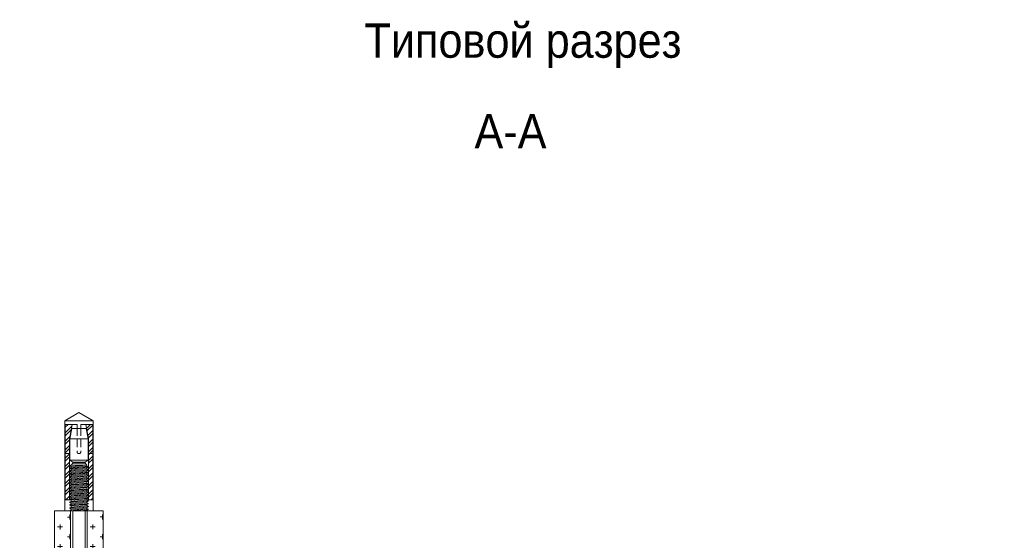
# Model space of a CAD drawing. Header units: millimetres. Extents: x 2030 to 99017, y 1212 to 75656.
# Tile 7 of 72: x 31566 to 38723, y 27759 to 31546. Entities that reach past the tile are written whole.
import ezdxf

# ---------------------------------------------------------------- set-up
doc = ezdxf.new("R2010")
doc.units = ezdxf.units.MM
doc.set_wipeout_variables(frame=1)
doc.linetypes.add('HIDDEN2', pattern=[4.7625, 3.175, -1.5875])
doc.layers.add('02_Техстронг Профиль', color=7, linetype='Continuous', lineweight=9)
doc.layers.add('Анкеры и саморезы', color=7, linetype='Continuous', lineweight=9, true_color=0x000000)
doc.layers.add('Шпильки', color=7, linetype='Continuous', lineweight=9, true_color=0x000000)
doc.styles.add('Arial', font='arial.ttf', dxfattribs={"width": 0.9, "height": 250})

# ---------------------------------------------------------------- blocks, each defined once
blk = doc.blocks.new('*U478')
at = {"layer": 'Анкеры и саморезы', "lineweight": 5, "true_color": 0x939598}
h = blk.add_hatch(dxfattribs=at)
h.set_pattern_fill('STEEL', color=252, scale=0.8)
h.set_pattern_definition([(45, (-16380.2264, 15704.676), (-1.79605122, 1.79605122), []), (45, (-16380.2264, 15705.946), (-1.79605122, 1.79605122), [])])
h.paths.add_polyline_path([(-4, 30.57), (-2.91, 36.7), (-5.84, 36.7), (-5.84, 4.7), (-4, 4.7)])
h.paths.add_polyline_path([(5.84, 36.7), (2.91, 36.7), (4, 30.57), (4, 4.7), (5.84, 4.7)])
at = {"layer": 'Анкеры и саморезы', "color": 252, "lineweight": 5, "true_color": 0x939598}
for p, q in [((6, 38.3), (-6, 38.3)), ((-5.84, 36.7), (-5.84, 4.7)), ((-0.8, 36.7), (-5.84, 36.7)), ((-3.08, 35.02), (3.08, 35.02)), ((-0.8, 36.7), (-0.8, 35.02)), ((5.84, 36.7), (0.8, 36.7)), ((0.8, 36.7), (0.8, 35.02)), ((5.84, 36.7), (5.84, 4.7)), ((-4, 30.57), (-4, 4.7)), ((-3.86, 30.57), (3.86, 30.57)), ((4, 30.57), (4, 4.7)), ((-4, 24.3), (-5.84, 24.3)), ((3.86, 21.54), (-3.86, 21.54)), ((4, 24.3), (5.84, 24.3)), ((-4, 19.24), (-3.61, 19.47)), ((-4, 19.24), (-3.35, 18.87)), ((-4, 18.04), (-3.35, 18.42)), ((-4, 18.04), (-3.35, 17.67)), ((-4, 16.84), (-3.35, 17.22)), ((-4, 16.84), (-3.35, 16.47)), ((-3.35, 18.42), (-3.35, 18.87)), ((-3.35, 17.22), (-3.35, 17.67)), ((3.35, 19.02), (3.35, 19.47)), ((4, 18.64), (3.35, 19.02)), ((4, 18.64), (3.35, 18.27)), ((3.35, 17.82), (3.35, 18.27)), ((4, 17.44), (3.35, 17.82)), ((4, 17.44), (3.35, 17.07)), ((3.35, 16.62), (3.35, 17.07)), ((-4, 15.64), (-3.35, 16.02)), ((-4, 15.64), (-3.35, 15.27)), ((-4, 14.44), (-3.35, 14.82)), ((-4, 14.44), (-3.35, 14.07)), ((-4, 13.24), (-3.35, 13.62)), ((-4, 13.24), (-3.35, 12.87)), ((-3.35, 16.02), (-3.35, 16.47)), ((-3.35, 14.82), (-3.35, 15.27)), ((-3.35, 13.62), (-3.35, 14.07)), ((-3.35, 12.42), (-3.35, 12.87)), ((4, 16.24), (3.35, 16.62)), ((4, 16.24), (3.35, 15.87)), ((3.35, 15.42), (3.35, 15.87)), ((4, 15.04), (3.35, 15.42)), ((4, 15.04), (3.35, 14.67)), ((3.35, 14.22), (3.35, 14.67)), ((4, 13.84), (3.35, 14.22)), ((4, 13.84), (3.35, 13.47)), ((3.35, 13.02), (3.35, 13.47)), ((4, 12.64), (3.35, 13.02)), ((4, 12.64), (3.35, 12.27)), ((-4, 12.04), (-3.35, 12.42)), ((-4, 12.04), (-3.35, 11.67)), ((-4, 10.84), (-3.35, 11.22)), ((-4, 10.84), (-3.35, 10.47)), ((-4, 9.64), (-3.35, 10.02)), ((-4, 9.64), (-3.35, 9.27)), ((-4, 8.44), (-3.35, 8.82)), ((-4, 8.44), (-3.35, 8.07)), ((-3.35, 11.22), (-3.35, 11.67)), ((-3.35, 10.02), (-3.35, 10.47)), ((-3.35, 8.82), (-3.35, 9.27)), ((3.35, 11.82), (3.35, 12.27)), ((4, 11.44), (3.35, 11.82)), ((4, 11.44), (3.35, 11.07)), ((3.35, 10.62), (3.35, 11.07)), ((4, 10.24), (3.35, 10.62)), ((4, 10.24), (3.35, 9.87)), ((3.35, 9.42), (3.35, 9.87)), ((4, 9.04), (3.35, 9.42)), ((4, 9.04), (3.35, 8.67)), ((3.35, 8.22), (3.35, 8.67)), ((-3.76, 4.7), (-6, 4.7)), ((-4, 7.24), (-3.35, 7.62)), ((-4, 7.24), (-3.35, 6.87)), ((-4, 6.04), (-3.35, 6.42)), ((-4, 6.04), (-3.35, 5.67)), ((-4, 4.84), (-3.35, 5.22)), ((-4, 4.84), (-3.35, 4.47)), ((-3.35, 7.62), (-3.35, 8.07)), ((-3.35, 6.42), (-3.35, 6.87)), ((-3.35, 5.22), (-3.35, 5.67)), ((-3.35, 4.02), (-3.35, 4.47)), ((4, 7.84), (3.35, 8.22)), ((4, 7.84), (3.35, 7.47)), ((3.35, 7.02), (3.35, 7.47)), ((4, 6.64), (3.35, 7.02)), ((4, 6.64), (3.35, 6.27)), ((3.35, 5.82), (3.35, 6.27)), ((4, 5.44), (3.35, 5.82)), ((4, 5.44), (3.35, 5.07)), ((3.35, 4.62), (3.35, 5.07)), ((6, 4.7), (3.35, 4.7)), ((4, 4.24), (3.35, 4.62)), ((4, 4.24), (3.35, 3.87)), ((-4, 3.64), (-3.35, 4.02)), ((-4, 3.64), (-3.35, 3.27)), ((-4, 2.44), (-3.35, 2.82)), ((-4, 2.44), (-3.35, 2.07)), ((-4, 1.24), (-3.35, 1.62)), ((-4, 1.24), (-3.35, 0.87)), ((-4, 0.04), (-3.35, 0.42)), ((-4, 0.04), (-3.93, 0)), ((-3.35, 2.82), (-3.35, 3.27)), ((-3.35, 1.62), (-3.35, 2.07)), ((-3.35, 0.42), (-3.35, 0.87)), ((3.35, 3.42), (3.35, 3.87)), ((4, 3.04), (3.35, 3.42)), ((4, 3.04), (3.35, 2.67)), ((3.35, 2.22), (3.35, 2.67)), ((4, 1.84), (3.35, 2.22)), ((4, 1.84), (3.35, 1.47)), ((3.35, 1.02), (3.35, 1.47)), ((4, 0.64), (3.35, 1.02)), ((4, 0.64), (3.35, 0.27)), ((3.35, 0), (3.35, 0.27))]:
    blk.add_line(p, q, dxfattribs=at)
at = {"layer": 'Анкеры и саморезы', "color": 252, "lineweight": 5, "true_color": 0x939598, "extrusion": (1.22461e-16, 5.99869e-32, -1)}
for p, q in [((-4, 30.57), (-2.91, 36.7)), ((-3.86, 30.57), (-3.08, 35.02)), ((2.91, 36.7), (4, 30.57)), ((3.08, 35.02), (3.86, 30.57)), ((-3.86, 21.54), (-3.86, 30.57)), ((3.86, 30.57), (3.86, 21.54)), ((-2.61, 20.7), (-3.86, 21.54)), ((3.86, 21.54), (2.61, 20.7)), ((2.61, 20.31), (-2.61, 20.31))]:
    blk.add_line(p, q, dxfattribs=at)
at = {"layer": 'Анкеры и саморезы', "color": 252, "linetype": 'HIDDEN2', "lineweight": 5, "true_color": 0x939598}
for p, q in [((-0.8, 35.02), (-0.8, 25.1)), ((0.8, 35.02), (0.8, 25.1))]:
    blk.add_line(p, q, dxfattribs=at)
at = {"layer": 'Анкеры и саморезы', "color": 252, "lineweight": 5, "true_color": 0x939598, "extrusion": (-1.22461e-16, 4.49903e-32, -1)}
for p, q in [((4, 18.64), (-4, 18.04)), ((4, 17.44), (-4, 16.84)), ((3.35, 19.47), (-3.35, 18.87)), ((3.35, 19.47), (-3.35, 18.87)), ((3.35, 19.02), (-3.35, 18.42)), ((3.35, 18.27), (-3.35, 17.67)), ((3.35, 17.82), (-3.35, 17.22)), ((3.35, 17.07), (-3.35, 16.47)), ((4, 16.24), (-4, 15.64)), ((4, 15.04), (-4, 14.44)), ((4, 13.84), (-4, 13.24)), ((4, 12.64), (-4, 12.04)), ((3.35, 16.62), (-3.35, 16.02)), ((3.35, 15.87), (-3.35, 15.27)), ((3.35, 15.42), (-3.35, 14.82)), ((3.35, 14.67), (-3.35, 14.07)), ((3.35, 14.22), (-3.35, 13.62)), ((3.35, 13.47), (-3.35, 12.87)), ((3.35, 13.02), (-3.35, 12.42)), ((4, 11.44), (-4, 10.84)), ((4, 10.24), (-4, 9.64)), ((4, 9.04), (-4, 8.44)), ((3.35, 12.27), (-3.35, 11.67)), ((3.35, 11.82), (-3.35, 11.22)), ((3.35, 11.07), (-3.35, 10.47)), ((3.35, 11.07), (-3.35, 10.47)), ((3.35, 10.62), (-3.35, 10.02)), ((3.35, 9.87), (-3.35, 9.27)), ((3.35, 9.87), (-3.35, 9.27)), ((3.35, 9.42), (-3.35, 8.82)), ((3.35, 8.67), (-3.35, 8.07)), ((4, 7.84), (-4, 7.24)), ((4, 6.64), (-4, 6.04)), ((4, 5.44), (-4, 4.84)), ((4, 4.24), (-4, 3.64)), ((3.35, 8.22), (-3.35, 7.62)), ((3.35, 7.47), (-3.35, 6.87)), ((3.35, 7.02), (-3.35, 6.42)), ((3.35, 6.27), (-3.35, 5.67)), ((3.35, 5.82), (-3.35, 5.22)), ((3.35, 5.07), (-3.35, 4.47)), ((3.35, 4.62), (-3.35, 4.02)), ((4, 3.04), (-4, 2.44)), ((4, 1.84), (-4, 1.24)), ((4, 0.64), (-4, 0.04)), ((3.35, 3.87), (-3.35, 3.27)), ((3.35, 3.42), (-3.35, 2.82)), ((3.35, 2.67), (-3.35, 2.07)), ((3.35, 2.22), (-3.35, 1.62)), ((3.35, 1.47), (-3.35, 0.87)), ((3.35, 1.47), (-3.35, 0.87)), ((3.35, 1.02), (-3.35, 0.42)), ((3.35, 0.27), (0.36, 0)), ((3.35, 0.27), (0.36, 0))]:
    blk.add_line(p, q, dxfattribs=at)
at = {"layer": 'Анкеры и саморезы', "color": 252, "lineweight": 5, "true_color": 0x939598, "extrusion": (1.22461e-16, -5.99869e-32, -1)}
for p, q in [((3.35, 19.47), (-3.61, 19.47)), ((-2.61, 20.31), (-3.35, 19.47)), ((2.61, 20.7), (-2.61, 20.7)), ((3.35, 19.47), (2.61, 20.31))]:
    blk.add_line(p, q, dxfattribs=at)
at = {"layer": 'Анкеры и саморезы', "color": 252, "lineweight": 5, "ltscale": 5, "true_color": 0x939598}
blk.add_line((6, 0), (-6, 0), dxfattribs=at)
at = {"layer": 'Анкеры и саморезы', "color": 252, "lineweight": 5, "true_color": 0x939598}
blk.add_lwpolyline([(-6, 0), (-6, 38.3), (0, 41.77), (6, 38.3), (6, 0)], dxfattribs=at)
at = {"layer": 'Анкеры и саморезы', "color": 252, "linetype": 'HIDDEN2', "lineweight": 5, "true_color": 0x939598}
blk.add_arc((0, 25.1), 0.8, 180, 0, dxfattribs=at)
blk = doc.blocks.new('*U481')
blk.add_wipeout([(-340.43, 4), (-340.43, -4), (0, -4), (0, 4)])
at = {"linetype": 'HIDDEN2', "ltscale": 100}
for p, q in [((-335.1, 5.03), (-334.25, 3.85)), ((-328.3, 5.03), (-329.15, 3.85)), ((-335.1, 2.66), (-334.25, 3.85)), ((-334.25, 3.85), (-329.15, 3.85)), ((-328.3, 2.66), (-329.15, 3.85)), ((-335.1, -2.66), (-334.25, -3.85)), ((-335.1, -5.03), (-334.25, -3.85)), ((-334.25, -3.85), (-329.15, -3.85)), ((-328.3, -2.66), (-329.15, -3.85)), ((-328.3, -5.03), (-329.15, -3.85))]:
    blk.add_line(p, q, dxfattribs=at)
at = {"linetype": 'HIDDEN2', "ltscale": 40}
for p, q in [((-339.43, 4), (-340.43, 3)), ((-340.43, -3), (-340.43, 3)), ((-335.1, 3), (-340.43, 3)), ((-335.1, 4), (-339.43, 4)), ((-339.43, -4), (-339.43, 4)), ((-340.43, -3), (-335.1, -3)), ((-339.43, -4), (-340.43, -3)), ((-339.43, -4), (-335.1, -4))]:
    blk.add_line(p, q, dxfattribs=at)
at = {"ltscale": 40}
for p, q in [((0, 4), (-325.63, 4)), ((0, 3), (-325.63, 3)), ((-325.63, -3), (0, -3)), ((0, -4), (-325.63, -4))]:
    blk.add_line(p, q, dxfattribs=at)
at = {"ltscale": 100}
blk.add_line((0, -4), (0, 4), dxfattribs=at)
at = {"linetype": 'HIDDEN2', "ltscale": 100}
for points in [[(-328.3, -11.7), (-328.3, 11.7), (-325.63, 11.7), (-325.63, -11.7)], [(-328.3, 5.91), (-329.15, 7.1), (-334.25, 7.1), (-335.1, 5.91), (-335.1, -5.91), (-334.25, -7.1), (-329.15, -7.1), (-328.3, -5.91)]]:
    blk.add_lwpolyline(points, close=True, dxfattribs=at)

msp = doc.modelspace()

# ---------------------------------------------------------------- block references
at = {"layer": 'Анкеры и саморезы', "xscale": 17.11317489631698, "yscale": 17.11317489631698, "zscale": 17.11317489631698}
msp.add_blockref('*U478', (31996.276, 27973.578), dxfattribs=at)

# ---------------------------------------------------------------- texts
at = {"layer": '02_Техстронг Профиль', "char_height": 250, "attachment_point": 1, "style": 'Arial'}
for s, width, heights, insert in [('\\pxi-1.87817,l1.87817,t1.87817;Типовой разрез', 7601.52069, [941.247], (34071.946, 31519.207)), ('А-А', 4574.41298, [251.519], (34871.515, 30859.453))]:
    msp.add_mtext_dynamic_manual_height_columns(s, width=width, gutter_width=19.895, heights=heights, dxfattribs=dict(at, insert=insert))

# ---------------------------------------------------------------- next in the draw order: block references
at = {"layer": 'Шпильки', "xscale": 15.09993523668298, "yscale": 15.09993523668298, "zscale": 15.09993523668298, "rotation": 90}
msp.add_blockref('*U481', (31996.456, 27973.578), dxfattribs=at)

# ---------------------------------------------------------------- next in the draw order: hatches: boundary and pattern name
at = {"layer": 'Шпильки'}
h = msp.add_hatch(dxfattribs=at)
h.set_pattern_fill('CROSS', color=102, scale=11.300158)
h.set_pattern_definition([(0, (-524914.09, -250772.07), (71.756001, 71.756001), [35.878, -107.634002]), (90, (-524896.15, -250790.01), (-71.756001, 71.756001), [35.878, -107.634002])])
h.paths.add_polyline_path([(31819.287, 23056.55), (31935.527, 23056.55), (31935.526, 27973.231), (31819.287, 27973.231)])
h = msp.add_hatch(dxfattribs=at)
h.set_pattern_fill('CROSS', color=102, scale=11.300158)
h.set_pattern_definition([(0, (-524676.59, -250771.65), (71.756001, 71.756001), [35.878, -107.634002]), (90, (-524658.654, -250789.59), (-71.756001, 71.756001), [35.878, -107.634002])])
h.paths.add_polyline_path([(32056.784, 23056.55), (32173.023, 23056.55), (32173.095, 27973.132), (32056.856, 27973.132)])

# ---------------------------------------------------------------- next in the draw order: linework, layer by layer
at = {"layer": 'Шпильки', "color": 102, "ltscale": 4}
for points in [[(31819.287, 27973.231), (31935.526, 27973.231), (31935.527, 23056.55), (31819.287, 23056.55)], [(32056.856, 27973.132), (32173.095, 27973.132), (32173.023, 23056.55), (32056.784, 23056.55)]]:
    msp.add_lwpolyline(points, close=True, dxfattribs=at)

doc.saveas('drawing.dxf')
